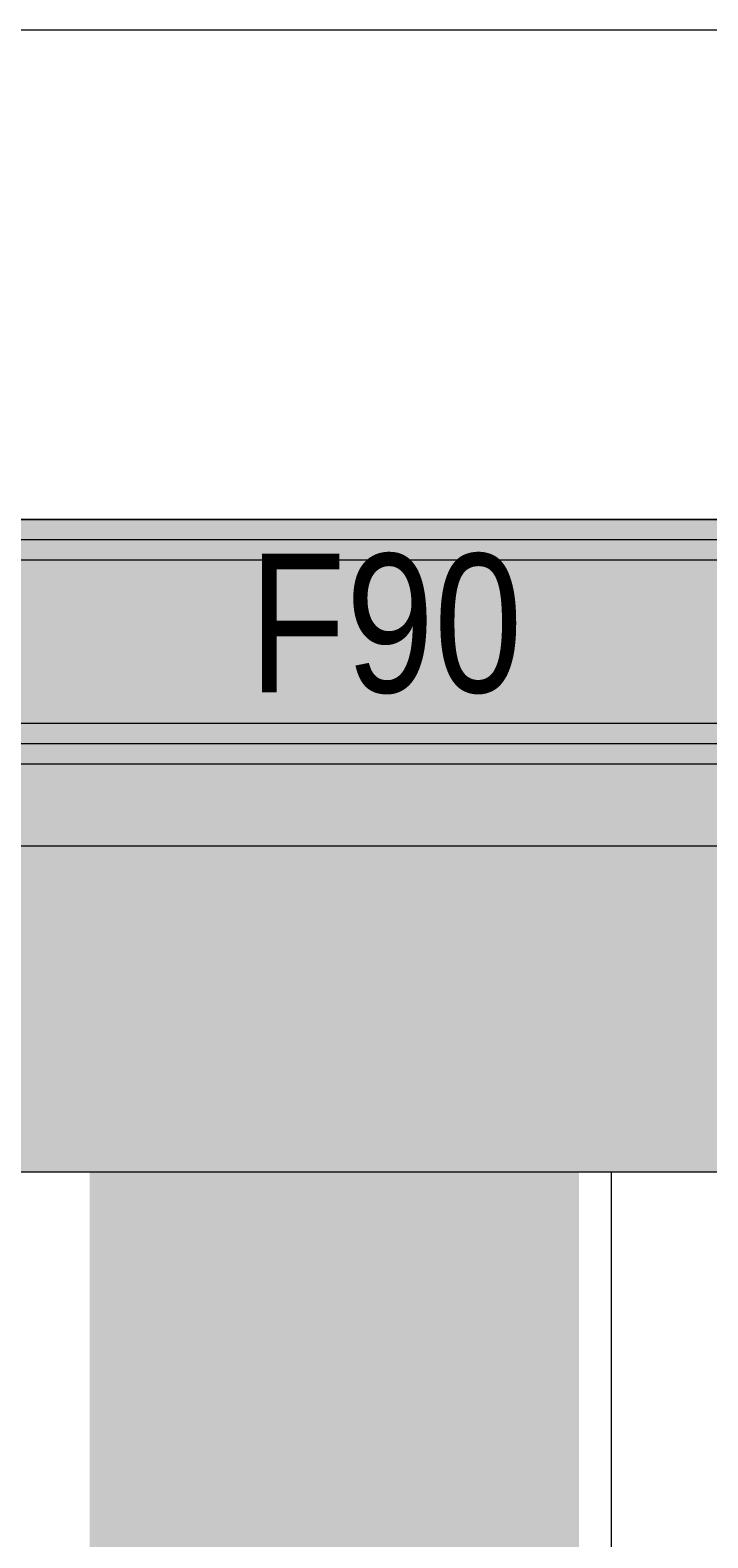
# Model space of a CAD drawing. Extents: x -720 to 300, y 62 to 1162.
# Tile 108 of 256: x -207 to -199, y 857 to 875. Entities that reach past the tile are written whole.
import ezdxf
from ezdxf.lldxf.tags import DXFTag

# ---------------------------------------------------------------- set-up
doc = ezdxf.new("R2010")
doc.units = 0
doc.layers.get('0').update_dxf_attribs({"lineweight": 13})
for name, color, linetype, lineweight, true_color in [('00 -Bauelemente -Dämmung innen', 7, 'Continuous', 9, 0xff7fe6), ('00 -Bauelemente -Gipskarton', 7, 'Continuous', 9, 0xff7fe6), ('30 -34 Innenwände- 2 nichttragend', 7, 'Continuous', 18, 0xff7fe6), ('30 -35 Decken- 1 Konstruktion-Träger- Stahlbeton', 7, 'Continuous', 13, 0x33aa00), ('30 -35 Decken- 11 Durchbruch', 5, 'Continuous', 15, 0x0000ff), ('70 -76 Bemaßung- 2 Allgemein', 9, 'Continuous', 5, 0x808080), ('iwb_Schraffur_F90_feuerbestaendig', 1, 'Continuous', 13, 0xff0000), ('iwb_Schraffur_Unterzug', 7, 'Continuous', 5, 0xffffcc)]:
    doc.layers.add(name, color=color, linetype=linetype, lineweight=lineweight, true_color=true_color)
doc.layers.add('70 -71 Achsen- 1 Gebäudeachsen', color=7, linetype='STRICHPUNKT2-A06G93UB8I', lineweight=18)
doc.layers.add('70 -75 Raumstempel- 3 Wandstempel', color=7, linetype='Continuous', lineweight=50)
doc.styles.get("Standard").update_dxf_attribs({"font": 'ARIALN.TTF'})
tags = doc.linetypes.add('fein_strichliert-A06G93UC8I', pattern=[4, 1, -2, 1]).pattern_tags.tags
tags[8:9] = [DXFTag(74, 4), DXFTag(75, 0), DXFTag(340, '0'), DXFTag(46, 0.0), DXFTag(50, 0.0), DXFTag(44, 0.0), DXFTag(45, 0.0)]
tags[6:7] = [DXFTag(74, 4), DXFTag(75, 0), DXFTag(340, '0'), DXFTag(46, 0.0), DXFTag(50, 0.0), DXFTag(44, 0.0), DXFTag(45, 0.0)]
tags[4:5] = [DXFTag(74, 4), DXFTag(75, 0), DXFTag(340, '0'), DXFTag(46, 0.0), DXFTag(50, 0.0), DXFTag(44, 0.0), DXFTag(45, 0.0)]
tags = doc.linetypes.add('STRICHPUNKT2-A06G93UB8I', pattern=[12.7, 6.35, -3.175, 0, -3.175]).pattern_tags.tags
tags[10:11] = [DXFTag(74, 4), DXFTag(75, 0), DXFTag(340, '0'), DXFTag(46, 0.0), DXFTag(50, 0.0), DXFTag(44, 0.0), DXFTag(45, 0.0)]
tags[8:9] = [DXFTag(74, 4), DXFTag(75, 0), DXFTag(340, '0'), DXFTag(46, 0.0), DXFTag(50, 0.0), DXFTag(44, 0.0), DXFTag(45, 0.0)]
tags[6:7] = [DXFTag(74, 4), DXFTag(75, 0), DXFTag(340, '0'), DXFTag(46, 0.0), DXFTag(50, 0.0), DXFTag(44, 0.0), DXFTag(45, 0.0)]
tags[4:5] = [DXFTag(74, 4), DXFTag(75, 0), DXFTag(340, '0'), DXFTag(46, 0.0), DXFTag(50, 0.0), DXFTag(44, 0.0), DXFTag(45, 0.0)]

# ---------------------------------------------------------------- blocks, each defined once
blk = doc.blocks.new('Referenz-A06G93UD8I')
at = {"layer": '00 -Bauelemente -Dämmung innen', "color": 0, "linetype": 'Continuous', "lineweight": -2, "ltscale": 0.13}
for p, q in [((-156.853, 868.912), (-265.953, 868.912)), ((-156.853, 866.912), (-263.953, 866.912))]:
    blk.add_line(p, q, dxfattribs=at)
at = {"layer": '00 -Bauelemente -Gipskarton', "color": 0, "linetype": 'Continuous', "lineweight": -2, "ltscale": 0.13}
for p, q in [((-156.853, 869.412), (-266.453, 869.412)), ((-156.853, 869.162), (-266.203, 869.162)), ((-156.853, 868.912), (-265.953, 868.912)), ((-156.853, 866.912), (-263.953, 866.912)), ((-156.853, 866.662), (-263.703, 866.662)), ((-156.853, 866.412), (-263.453, 866.412))]:
    blk.add_line(p, q, dxfattribs=at)
at = {"layer": '30 -34 Innenwände- 2 nichttragend', "color": 0, "linetype": 'Continuous', "lineweight": -2, "ltscale": 0.13}
for p, q in [((-156.853, 869.412), (-266.453, 869.412)), ((-156.853, 866.412), (-263.453, 866.412))]:
    blk.add_line(p, q, dxfattribs=at)
at = {"layer": '30 -35 Decken- 1 Konstruktion-Träger- Stahlbeton', "color": 0, "linetype": 'fein_strichliert-A06G93UC8I', "lineweight": -2, "ltscale": 0.13}
for p, q in [((-611.353, 869.412), (76.456, 869.412)), ((-611.353, 861.412), (76.456, 861.412))]:
    blk.add_line(p, q, dxfattribs=at)
at = {"layer": '30 -35 Decken- 11 Durchbruch', "color": 0, "linetype": 'Continuous', "lineweight": -2, "ltscale": 0.13}
for p, q in [((-199.853, 850.412), (-199.853, 861.412)), ((-199.853, 861.412), (-175.853, 861.412))]:
    blk.add_line(p, q, dxfattribs=at)
at = {"layer": '70 -71 Achsen- 1 Gebäudeachsen', "color": 0, "linetype": 'STRICHPUNKT2-A06G93UB8I', "lineweight": -2, "ltscale": 0.13}
blk.add_line((-682.362, 865.412), (76.456, 865.412), dxfattribs=at)
at = {"layer": '70 -76 Bemaßung- 2 Allgemein', "color": 0, "linetype": 'Continuous', "lineweight": -2, "ltscale": 0.13}
blk.add_line((2.087, 875.412), (-265.393, 875.412), dxfattribs=at)
at = {"layer": '30 -35 Decken- 11 Durchbruch', "color": 0, "linetype": 'ByBlock', "lineweight": -2, "ltscale": 0.13, "insert": (-198.819, 869.416), "char_height": 0.0036, "attachment_point": 1}
for s in ['{\\fArial Narrow;prm4_value}', '{\\fArial Narrow;prm0_type}', '{\\fArial Narrow;prm2_name}', '{\\fArial Narrow;prm6_name}', '{\\fArial Narrow;prm2_value}', '{\\fArial Narrow;prm0_name}', '{\\fArial Narrow;IFC_UUID}', '{\\fArial Narrow;prm2_type}', '{\\fArial Narrow;prm5_value}', '{\\fArial Narrow;prm7_type}', '{\\fArial Narrow;instanceID}', '{\\fArial Narrow;prm4_name}', '{\\fArial Narrow;prm3_name}', '{\\fArial Narrow;prm3_value}', '{\\fArial Narrow;prm7_name}', '{\\fArial Narrow;prm5_name}', '{\\fArial Narrow;prm5_type}', '{\\fArial Narrow;prm1_value}', '{\\fArial Narrow;prm1_type}', '{\\fArial Narrow;prm0_value}', '{\\fArial Narrow;prm6_type}', '{\\fArial Narrow;prm6_value}', '{\\fArial Narrow;prm7_value}', '{\\fArial Narrow;prm1_name}', '{\\fArial Narrow;prm3_type}', '{\\fArial Narrow;prm4_type}']:
    blk.add_mtext(s, dxfattribs=at)
at = {"layer": '70 -75 Raumstempel- 3 Wandstempel', "color": 0, "linetype": 'Continuous', "lineweight": -2, "ltscale": 0.13, "insert": (-204.301, 868.991), "char_height": 1.7, "attachment_point": 1}
blk.add_mtext('{\\fArial Narrow;F90}', dxfattribs=at)
blk = doc.blocks.new('Referenz-A06G93UF8I')
at = {"layer": 'iwb_Schraffur_F90_feuerbestaendig', "linetype": 'Continuous', "ltscale": 0.13}
blk.add_hatch(color=256, dxfattribs=at).paths.add_polyline_path([(-266.502, 869.412), (3.148, 869.412), (3.148, 777.412), (8.848, 777.412), (8.848, 772.412), (0.148, 772.412), (0.148, 866.412), (-263.502, 866.412), (-263.502, 772.412), (-272.152, 772.412), (-272.152, 777.412), (-266.502, 777.412)])
at = {"layer": 'iwb_Schraffur_Unterzug', "linetype": 'Continuous', "ltscale": 0.13}
for points in [[(-606.352, 865.412), (-606.352, 869.412), (76.456, 869.412)], [(-606.352, 865.412), (76.456, 869.412), (76.456, 867.658)], [(-606.352, 865.412), (76.456, 867.658), (76.456, 863.166)], [(-606.352, 865.412), (76.456, 863.166), (76.456, 861.412)], [(-606.352, 865.412), (76.456, 861.412), (-606.352, 861.412)], [(-206.252, 777.852), (-206.252, 862.412), (-200.252, 777.852), (-200.252, 862.412)]]:
    blk.add_solid(points, dxfattribs=at)

msp = doc.modelspace()

# ---------------------------------------------------------------- block references
at = {"color": 8, "lineweight": 13, "ltscale": 0.13, "true_color": 0x808080}
msp.add_blockref('Referenz-A06G93UD8I', (0, 0), dxfattribs=at)
at = {"color": 8, "lineweight": 25, "ltscale": 0.25, "true_color": 0x808080}
msp.add_blockref('Referenz-A06G93UF8I', (0, 0), dxfattribs=at)

doc.saveas('drawing.dxf')
